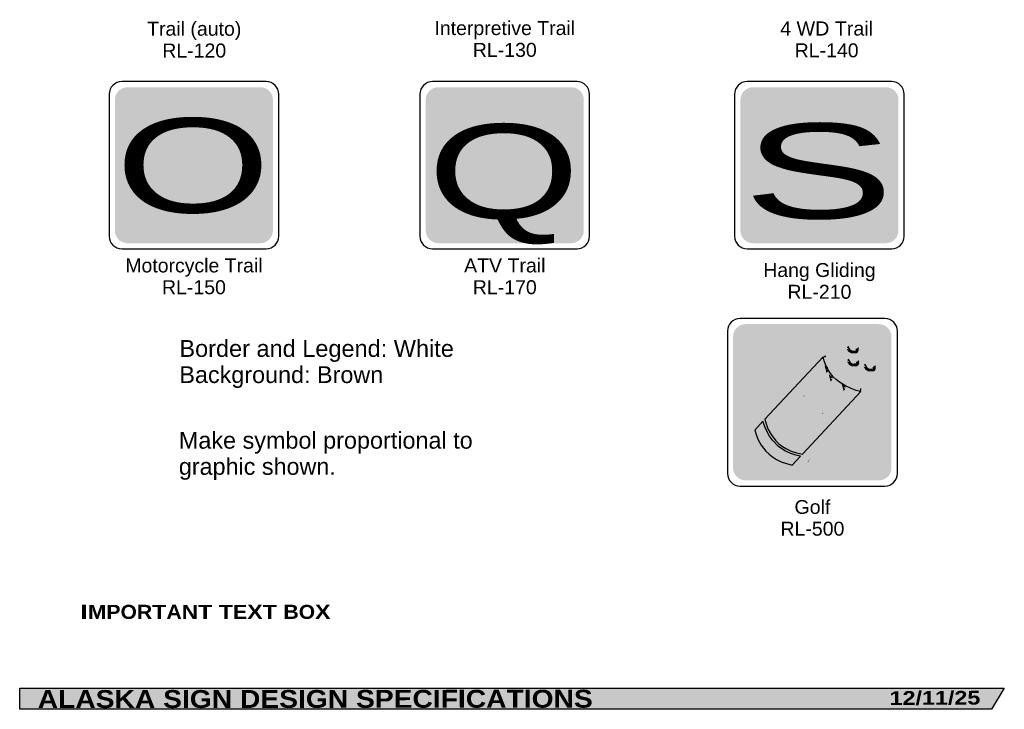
# Model space of a CAD drawing. Header units: feet. Extents: x 0.6 to 7.7, y 0 to 10.3.
# Tile 1 of 19: x 0.6 to 7.7, y 0 to 5. Entities that reach past the tile are written whole.
import ezdxf
from ezdxf.enums import TextEntityAlignment as Align

# ---------------------------------------------------------------- set-up
doc = ezdxf.new("R2010")
doc.units = ezdxf.units.FT
doc.header["$MEASUREMENT"] = 0
doc.layers.add('Sign', color=7, linetype='Continuous')
doc.styles.add('ARIAL', font='arial.ttf')
doc.styles.add('ARIAL BLACK B', font='ariblk.ttf')
doc.styles.add('ARIAL BLACK BI', font='ariblk.ttf')
doc.styles.add('FHWA SERIES RL', font='txt')

msp = doc.modelspace()

# ---------------------------------------------------------------- hatches: boundary and pattern name
at = {"layer": 'Sign', "true_color": 0x8e4700}
h = msp.add_hatch(color=34, dxfattribs=at)
edge = h.paths.add_edge_path(flags=0)
edge.add_spline(control_points=[(1.3867, 4.469), (1.3867, 4.469), (2.337, 4.469), (2.337, 4.469), (2.3865, 4.469), (2.4267, 4.4287), (2.4267, 4.3792), (2.4267, 4.3792), (2.4267, 3.4455), (2.4267, 3.4455), (2.4267, 3.396), (2.3865, 3.3558), (2.337, 3.3558), (2.337, 3.3558), (1.3867, 3.3558), (1.3867, 3.3558), (1.3371, 3.3558), (1.2969, 3.396), (1.2969, 3.4455), (1.2969, 3.4455), (1.2969, 4.3792), (1.2969, 4.3792), (1.2969, 4.4287), (1.3371, 4.469), (1.3867, 4.469)], knot_values=[0, 0, 0, 0, 1, 1, 1, 2, 2, 2, 3, 3, 3, 4, 4, 4, 5, 5, 5, 6, 6, 6, 7, 7, 7, 8, 8, 8, 8], degree=3, periodic=0)
h = msp.add_hatch(color=34, dxfattribs=at)
edge = h.paths.add_edge_path(flags=0)
edge.add_spline(control_points=[(3.6083, 4.469), (3.6083, 4.469), (4.5586, 4.469), (4.5586, 4.469), (4.6081, 4.469), (4.6483, 4.4287), (4.6483, 4.3792), (4.6483, 4.3792), (4.6483, 3.4455), (4.6483, 3.4455), (4.6483, 3.396), (4.6081, 3.3558), (4.5586, 3.3558), (4.5586, 3.3558), (3.6083, 3.3558), (3.6083, 3.3558), (3.5587, 3.3558), (3.5185, 3.396), (3.5185, 3.4455), (3.5185, 3.4455), (3.5185, 4.3792), (3.5185, 4.3792), (3.5185, 4.4287), (3.5587, 4.469), (3.6083, 4.469)], knot_values=[0, 0, 0, 0, 1, 1, 1, 2, 2, 2, 3, 3, 3, 4, 4, 4, 5, 5, 5, 6, 6, 6, 7, 7, 7, 8, 8, 8, 8], degree=3, periodic=0)
h = msp.add_hatch(color=34, dxfattribs=at)
edge = h.paths.add_edge_path(flags=0)
edge.add_spline(control_points=[(5.8571, 4.469), (5.8571, 4.469), (6.8074, 4.469), (6.8074, 4.469), (6.857, 4.469), (6.8972, 4.4287), (6.8972, 4.3792), (6.8972, 4.3792), (6.8972, 3.4455), (6.8972, 3.4455), (6.8972, 3.396), (6.857, 3.3558), (6.8074, 3.3558), (6.8074, 3.3558), (5.8571, 3.3558), (5.8571, 3.3558), (5.8076, 3.3558), (5.7674, 3.396), (5.7674, 3.4455), (5.7674, 3.4455), (5.7674, 4.3792), (5.7674, 4.3792), (5.7674, 4.4287), (5.8076, 4.469), (5.8571, 4.469)], knot_values=[0, 0, 0, 0, 1, 1, 1, 2, 2, 2, 3, 3, 3, 4, 4, 4, 5, 5, 5, 6, 6, 6, 7, 7, 7, 8, 8, 8, 8], degree=3, periodic=0)
at = {"layer": 'Sign', "true_color": 0xffffff}
for points in [[(6.5541, 4.3104), (6.5689, 4.2956)], [(6.5562, 4.2175), (6.571, 4.2026)], [(6.6745, 4.1816), (6.6893, 4.1667)], [(6.5013, 3.6893), (6.4802, 3.6935)], [(6.374, 2.4818), (6.3887, 2.467), (6.5175, 2.6044), (6.5028, 2.6192)], [(6.5429, 2.5981), (6.5281, 2.6129), (6.3803, 2.4565), (6.3951, 2.4417)], [(6.3824, 2.4755), (6.5112, 2.6129), (6.5133, 2.615), (6.5176, 2.6192), (6.526, 2.6255), (6.5387, 2.6319), (6.545, 2.634), (6.5514, 2.6361), (6.5598, 2.634), (6.5683, 2.634), (6.5767, 2.6298), (6.5809, 2.6277), (6.5851, 2.6234), (6.5936, 2.615), (6.602, 2.6065), (6.6042, 2.6002), (6.6042, 2.5938), (6.6042, 2.5875), (6.5999, 2.5833), (6.5999, 2.5812), (6.5957, 2.579), (6.5936, 2.5769), (6.5873, 2.5769), (6.5767, 2.579), (6.5725, 2.579), (6.5661, 2.579), (6.5619, 2.5812), (6.5556, 2.5833), (6.5471, 2.5875), (6.5408, 2.5959), (6.5366, 2.6065), (6.3887, 2.4501)], [(6.5028, 2.6192), (6.5113, 2.6276), (6.5345, 2.6403), (6.5514, 2.6467), (6.5725, 2.6424), (6.5894, 2.6319), (6.5999, 2.6234), (6.6105, 2.6128), (6.5936, 2.6001), (6.5852, 2.6086), (6.5767, 2.6149), (6.564, 2.6234), (6.5514, 2.6255), (6.5429, 2.6213), (6.5239, 2.6107), (6.5176, 2.6044)], [(6.545, 2.6128), (6.5387, 2.6234), (6.5282, 2.6128), (6.5429, 2.598), (6.5282, 2.6001)], [(6.5767, 2.5684), (6.5704, 2.5684), (6.5577, 2.5705), (6.5387, 2.5811), (6.5282, 2.6002), (6.545, 2.6129), (6.5535, 2.5959), (6.5661, 2.5896), (6.5746, 2.5875), (6.5767, 2.5875)], [(6.6126, 2.6065), (6.6126, 2.5896), (6.6063, 2.5748), (6.5978, 2.5684), (6.5767, 2.5684), (6.5767, 2.5896), (6.5915, 2.5875), (6.5915, 2.5896), (6.5915, 2.5896), (6.5915, 2.6044)], [(6.6105, 2.6129), (6.6126, 2.6107), (6.6126, 2.6065), (6.5915, 2.6044), (6.5936, 2.6001)], [(6.3591, 2.5453), (5.943, 2.0995), (5.9451, 2.091), (5.9515, 2.0656), (5.9578, 2.0487), (5.9663, 2.0297), (5.9747, 2.0107), (5.9874, 1.9896), (6.0022, 1.9663), (6.0212, 1.9452), (6.0317, 1.9347), (6.0423, 1.9241), (6.055, 1.9135), (6.0676, 1.9051), (6.0824, 1.8966), (6.0972, 1.8861), (6.1141, 1.8797), (6.131, 1.8713), (6.15, 1.8649), (6.169, 1.8586), (6.1902, 1.8544), (6.2113, 1.8501), (6.6274, 2.2959), (6.6189, 2.2981), (6.5957, 2.3044), (6.5788, 2.3086), (6.5598, 2.315), (6.5408, 2.3255), (6.5197, 2.3361), (6.4964, 2.3488), (6.4753, 2.3636), (6.4647, 2.372), (6.4542, 2.3805), (6.4436, 2.391), (6.4331, 2.4016), (6.4225, 2.4143), (6.4119, 2.4248), (6.395, 2.4523), (6.3866, 2.4671), (6.3781, 2.4819), (6.3718, 2.4988), (6.3655, 2.5157)], [(6.3507, 2.5325), (6.357, 2.5431), (6.3676, 2.5516), (6.3802, 2.5537), (6.3802, 2.5431), (6.3697, 2.541), (6.3655, 2.5368), (6.3592, 2.5262)], [(6.3803, 2.5537), (6.4162, 2.5368), (6.4817, 2.4967), (6.5218, 2.465), (6.5619, 2.4248), (6.5999, 2.3783), (6.6316, 2.3213), (6.6232, 2.3149), (6.5915, 2.372), (6.5535, 2.4185), (6.5155, 2.4565), (6.4753, 2.4882), (6.4099, 2.5284), (6.3782, 2.5431)], [(6.3802, 2.5537), (6.3782, 2.5431), (6.3802, 2.5431)], [(6.412, 2.4121), (6.5133, 2.5199), (6.5155, 2.522), (6.5218, 2.5284), (6.5302, 2.5347), (6.5408, 2.541), (6.5471, 2.5431), (6.5556, 2.5431), (6.5619, 2.5431), (6.5704, 2.541), (6.5788, 2.5389), (6.583, 2.5347), (6.5873, 2.5326), (6.5957, 2.5241), (6.6042, 2.5136), (6.6063, 2.5093), (6.6063, 2.503), (6.6063, 2.4966), (6.6042, 2.4924), (6.602, 2.4882), (6.5999, 2.4882), (6.5957, 2.4861), (6.5915, 2.4861), (6.5788, 2.4861), (6.5746, 2.4861), (6.5704, 2.4882), (6.564, 2.4882), (6.5577, 2.4924), (6.5514, 2.4966), (6.545, 2.5051), (6.5387, 2.5157), (6.4183, 2.3889)], [(6.5049, 2.5262), (6.5155, 2.5368), (6.5366, 2.5495), (6.5556, 2.5537), (6.5746, 2.5495), (6.5936, 2.541), (6.6021, 2.5304), (6.6126, 2.5199), (6.5957, 2.5072), (6.5873, 2.5156), (6.5809, 2.5241), (6.5662, 2.5304), (6.5556, 2.5326), (6.545, 2.5304), (6.5281, 2.5199), (6.5197, 2.5114)], [(6.5767, 2.5896), (6.5767, 2.5875), (6.5767, 2.5684)], [(6.3718, 2.4713), (6.3697, 2.4776), (6.3739, 2.4819), (6.3887, 2.467), (6.3908, 2.4776)], [(6.3782, 2.4459), (6.3971, 2.4522), (6.3908, 2.4777), (6.3718, 2.4713)], [(6.4035, 2.4184), (6.4183, 2.4036), (6.5197, 2.5115), (6.5049, 2.5262)], [(6.545, 2.5072), (6.5302, 2.522), (6.4099, 2.3952), (6.4246, 2.3804)], [(6.4944, 2.3529), (6.5091, 2.3382), (6.638, 2.4755), (6.6232, 2.4903)], [(6.6633, 2.4713), (6.6485, 2.4861), (6.5028, 2.3276), (6.5176, 2.3128)], [(6.5049, 2.3466), (6.6316, 2.484), (6.6337, 2.4861), (6.6401, 2.4924), (6.6485, 2.4988), (6.6591, 2.5051), (6.6654, 2.5072), (6.6739, 2.5072), (6.6802, 2.5072), (6.6887, 2.5051), (6.6971, 2.5009), (6.7013, 2.4988), (6.7056, 2.4967), (6.714, 2.4882), (6.7225, 2.4776), (6.7246, 2.4713), (6.7246, 2.4671), (6.7246, 2.4607), (6.7225, 2.4544), (6.7203, 2.4523), (6.7182, 2.4502), (6.714, 2.4502), (6.7098, 2.4481), (6.6971, 2.4502), (6.6929, 2.4502), (6.6887, 2.4502), (6.6823, 2.4523), (6.676, 2.4544), (6.6697, 2.4607), (6.6633, 2.4692), (6.657, 2.4798), (6.5113, 2.3213)], [(6.5471, 2.522), (6.5408, 2.5326), (6.5303, 2.522), (6.545, 2.5072), (6.5303, 2.5093)], [(6.5788, 2.4776), (6.5725, 2.4755), (6.5598, 2.4776), (6.5429, 2.4882), (6.5303, 2.5093), (6.5472, 2.522), (6.5577, 2.503), (6.5683, 2.4966), (6.5767, 2.4945), (6.5788, 2.4966)], [(6.6147, 2.5136), (6.6168, 2.4966), (6.6105, 2.4839), (6.6021, 2.4776), (6.5789, 2.4776), (6.5789, 2.4988), (6.5957, 2.4966), (6.5957, 2.4988), (6.5957, 2.4966), (6.5936, 2.5115)], [(6.5789, 2.4988), (6.5789, 2.4967), (6.5789, 2.4776)], [(6.6126, 2.5199), (6.6147, 2.5178), (6.6147, 2.5135), (6.5936, 2.5114), (6.5957, 2.5072)], [(6.6232, 2.4903), (6.6338, 2.5009), (6.6549, 2.5136), (6.6739, 2.5178), (6.6929, 2.5136), (6.7119, 2.5051), (6.7203, 2.4945), (6.7309, 2.4839), (6.714, 2.4712), (6.7056, 2.4797), (6.6992, 2.4882), (6.6844, 2.4945), (6.6739, 2.4966), (6.6633, 2.4945), (6.6464, 2.4839), (6.638, 2.4755)], [(6.6654, 2.4861), (6.6591, 2.4967), (6.6486, 2.4861), (6.6633, 2.4712), (6.6486, 2.4734)], [(6.6971, 2.4396), (6.6908, 2.4396), (6.6781, 2.4417), (6.6612, 2.4523), (6.6486, 2.4734), (6.6654, 2.4861), (6.676, 2.4671), (6.6865, 2.4607), (6.695, 2.4586), (6.6971, 2.4586)], [(6.733, 2.4777), (6.7351, 2.4607), (6.7288, 2.4459), (6.7204, 2.4396), (6.6971, 2.4396), (6.6971, 2.4607), (6.714, 2.4586), (6.714, 2.4607), (6.714, 2.4607), (6.7119, 2.4755)], [(6.7309, 2.484), (6.733, 2.4819), (6.733, 2.4776), (6.7119, 2.4755), (6.714, 2.4712)], [(6.395, 2.4417), (6.3824, 2.429), (6.3782, 2.4459), (6.3971, 2.4523), (6.3803, 2.4565)], [(6.4014, 2.4079), (6.3993, 2.4143), (6.4035, 2.4185), (6.4183, 2.4036), (6.4204, 2.4143)], [(6.4077, 2.3846), (6.4267, 2.391), (6.4204, 2.4143), (6.4014, 2.4079)], [(6.4246, 2.3804), (6.412, 2.3677), (6.4077, 2.3847), (6.4267, 2.391), (6.4099, 2.3953)], [(6.6971, 2.4608), (6.6971, 2.4586), (6.6971, 2.4396)], [(6.4922, 2.3424), (6.4901, 2.3488), (6.4943, 2.353), (6.5091, 2.3382), (6.5112, 2.3488)], [(6.5007, 2.317), (6.5197, 2.3234), (6.5112, 2.3488), (6.4922, 2.3424)], [(6.5176, 2.3128), (6.5049, 2.3001), (6.5007, 2.3171), (6.5197, 2.3234), (6.5028, 2.3277)], [(6.6316, 2.3192), (6.6316, 2.3107), (6.6295, 2.298), (6.6232, 2.2875), (6.6148, 2.2938), (6.6211, 2.3044), (6.6211, 2.3107), (6.6211, 2.3192)], [(6.6316, 2.3213), (6.6316, 2.3192), (6.6211, 2.3192), (6.6232, 2.3149)], [(6.5366, 2.2072), (6.4986, 2.1248), (6.4669, 2.0551), (6.4584, 2.0255), (6.45, 1.998), (6.4289, 2.0022), (6.4373, 2.0297), (6.4479, 2.0635), (6.4795, 2.1333), (6.5176, 2.2157)], [(6.1965, 1.8332), (6.188, 1.8354), (6.1775, 1.8375), (6.1627, 1.8417), (6.1458, 1.8459), (6.1268, 1.8544), (6.1078, 1.8628), (6.0972, 1.8671), (6.0845, 1.8734), (6.0634, 1.8882), (6.0402, 1.9051), (6.0169, 1.9262), (6.0064, 1.9368), (5.9958, 1.9495), (5.9853, 1.9621), (5.9768, 1.9769), (5.9662, 1.9917), (5.9578, 2.0086), (5.9536, 2.0171), (5.9494, 2.0255), (5.943, 2.0446), (5.9346, 2.0636), (5.9303, 2.0847), (5.8712, 2.0213), (5.8733, 2.0129), (5.8797, 1.9896), (5.886, 1.9727), (5.8923, 1.9537), (5.9029, 1.9347), (5.9156, 1.9135), (5.9325, 1.8924), (5.9494, 1.8713), (5.9599, 1.8607), (5.9726, 1.8502), (5.9831, 1.8396), (5.9979, 1.8311), (6.0106, 1.8206), (6.0254, 1.8121), (6.0423, 1.8037), (6.0592, 1.7952), (6.0782, 1.7889), (6.0972, 1.7825), (6.1162, 1.7762), (6.1373, 1.772)], [(6.45, 1.9981), (6.4309, 1.9326), (6.4141, 1.8945), (6.395, 1.8586), (6.3845, 1.8396), (6.3676, 1.8227), (6.3401, 1.7994), (6.3211, 1.791), (6.2979, 1.7889), (6.2768, 1.7889), (6.2535, 1.7952), (6.2599, 1.8142), (6.281, 1.8079), (6.2979, 1.8079), (6.3127, 1.81), (6.3275, 1.8163), (6.3528, 1.8375), (6.3676, 1.8523), (6.376, 1.8671), (6.395, 1.903), (6.4119, 1.941), (6.4288, 2.0023)], [(6.2493, 1.7973), (6.2282, 1.829), (6.2155, 1.8544), (6.2155, 1.8734), (6.2197, 1.8861), (6.2387, 1.8777), (6.2345, 1.8671), (6.2345, 1.8607), (6.2451, 1.8417), (6.2641, 1.8121)], [(6.2535, 1.7952), (6.2493, 1.7952), (6.2493, 1.7973), (6.2641, 1.8122), (6.2599, 1.8143)]]:
    msp.add_hatch(color=7, dxfattribs=at).paths.add_polyline_path(points, flags=0)
at = {"layer": 'Sign', "true_color": 0x8e4700}
h = msp.add_hatch(color=34, dxfattribs=at)
edge = h.paths.add_edge_path(flags=0)
edge.add_spline(control_points=[(5.8048, 2.7777), (5.8048, 2.7777), (6.7571, 2.7777), (6.7571, 2.7777), (6.8068, 2.7777), (6.8471, 2.7373), (6.8471, 2.6877), (6.8471, 2.6877), (6.8471, 1.7521), (6.8471, 1.7521), (6.8471, 1.7024), (6.8068, 1.6621), (6.7571, 1.6621), (6.7571, 1.6621), (5.8048, 1.6621), (5.8048, 1.6621), (5.7552, 1.6621), (5.7149, 1.7024), (5.7149, 1.7521), (5.7149, 1.7521), (5.7149, 2.6877), (5.7149, 2.6877), (5.7149, 2.7373), (5.7552, 2.7777), (5.8048, 2.7777)], knot_values=[0, 0, 0, 0, 1, 1, 1, 2, 2, 2, 3, 3, 3, 4, 4, 4, 5, 5, 5, 6, 6, 6, 7, 7, 7, 8, 8, 8, 8], degree=3, periodic=0)
at = {"layer": 'Sign', "true_color": 0x773b00}
for points in [[(6.319, 2.503), (6.3254, 2.4713), (6.3401, 2.4354), (6.3507, 2.4185), (6.3634, 2.3973), (6.3972, 2.353), (6.4162, 2.334), (6.4436, 2.3149), (6.4732, 2.2959), (6.5049, 2.279), (6.545, 2.2642), (6.5873, 2.2537), (6.5851, 2.2431), (6.5429, 2.2537), (6.5028, 2.2684), (6.4669, 2.2875), (6.4373, 2.3065), (6.4098, 2.3255), (6.3887, 2.3466), (6.3549, 2.391), (6.3423, 2.4121), (6.3296, 2.4333), (6.3148, 2.4692), (6.3085, 2.5009)], [(6.2197, 2.2684), (6.2261, 2.26), (6.3549, 2.3974), (6.3486, 2.4058)], [(6.4838, 2.2727), (6.4563, 2.2642), (6.4267, 2.2621), (6.3993, 2.2642), (6.3824, 2.2684), (6.3676, 2.2748), (6.357, 2.2832), (6.3465, 2.298), (6.3402, 2.3171), (6.338, 2.3403), (6.3444, 2.4016), (6.3528, 2.3974), (6.3465, 2.3403), (6.3486, 2.3213), (6.3549, 2.3044), (6.3634, 2.2917), (6.3739, 2.2832), (6.3866, 2.2769), (6.3993, 2.2727), (6.4267, 2.2706), (6.4521, 2.2727), (6.4795, 2.2811)], [(6.3549, 2.1375), (6.3359, 2.1417), (6.2958, 2.1586), (6.2725, 2.1734), (6.2514, 2.1945), (6.2324, 2.2241), (6.2261, 2.2431), (6.2197, 2.2622), (6.2282, 2.2664), (6.2345, 2.2474), (6.2409, 2.2305), (6.2578, 2.203), (6.2789, 2.1818), (6.3021, 2.167), (6.3401, 2.1501), (6.3591, 2.1459)], [(6.488, 2.2748), (6.4795, 2.2812), (6.3528, 2.1438), (6.3613, 2.1375)]]:
    msp.add_hatch(color=36, dxfattribs=at).paths.add_polyline_path(points, flags=0)
at = {"layer": 'Sign', "true_color": 0x000000}
for points in [[(6.2197, 2.2621), (6.2176, 2.2664), (6.2197, 2.2685), (6.226, 2.26), (6.2282, 2.2664)], [(6.3612, 2.1375), (6.3612, 2.1353), (6.3549, 2.1375), (6.3591, 2.146), (6.3528, 2.1438)], [(0.6166, 0.1778), (7.6535, 0.1778), (7.5625, 0.0279), (0.6168, 0.0279)]]:
    msp.add_hatch(color=18, dxfattribs=at).paths.add_polyline_path(points, flags=0)

# ---------------------------------------------------------------- linework, layer by layer
at = {"layer": 'Sign', "color": 7, "lineweight": -3, "true_color": 0xffffff}
for points in [[(6.3591, 2.5453), (5.943, 2.0995), (5.9515, 2.0656), (5.9641, 2.0297), (5.9874, 1.9896), (6.0212, 1.9452), (6.0423, 1.9241), (6.0676, 1.9051), (6.0972, 1.8882), (6.131, 1.8713), (6.169, 1.8586), (6.2113, 1.8501), (6.6274, 2.2959), (6.5957, 2.3044), (6.5598, 2.3171), (6.5197, 2.3361), (6.4753, 2.3636), (6.4521, 2.3826), (6.431, 2.4016), (6.4119, 2.4248), (6.395, 2.4523), (6.3781, 2.4819), (6.3655, 2.5157)], [(6.1965, 1.8354), (6.1627, 1.8417), (6.1268, 1.8544), (6.0845, 1.8734), (6.0402, 1.9051), (5.9958, 1.9495), (5.9747, 1.9769), (5.9578, 2.0086), (5.9409, 2.0446), (5.9282, 2.0847), (5.8712, 2.0213), (5.8797, 1.9896), (5.8923, 1.9558), (5.9029, 1.9347), (5.9156, 1.9135), (5.9325, 1.8924), (5.9494, 1.8713), (5.9726, 1.8502), (5.9979, 1.8311), (6.0254, 1.8121), (6.0592, 1.7952), (6.0972, 1.7825), (6.1373, 1.772)]]:
    msp.add_lwpolyline(points, close=True, dxfattribs=at)
at = {"layer": 'Sign', "color": 250, "lineweight": -3, "true_color": 0x1f1a17}
msp.add_lwpolyline([(0.6166, 0.1778), (7.6535, 0.1778), (7.5625, 0.0279), (0.6168, 0.0279)], close=True, dxfattribs=at)
at = {"layer": 'Sign', "color": 18, "lineweight": -3, "true_color": 0x000000}
for points in [[(1.3456, 4.509), (1.3456, 4.509), (2.3781, 4.509), (2.3781, 4.509), (2.4276, 4.509), (2.4678, 4.4688), (2.4678, 4.4193), (2.4678, 4.4193), (2.4678, 3.4055), (2.4678, 3.4055), (2.4678, 3.3559), (2.4276, 3.3157), (2.3781, 3.3157), (2.3781, 3.3157), (1.3456, 3.3157), (1.3456, 3.3157), (1.296, 3.3157), (1.2558, 3.3559), (1.2558, 3.4055), (1.2558, 3.4055), (1.2558, 4.4193), (1.2558, 4.4193), (1.2558, 4.4688), (1.296, 4.509), (1.3456, 4.509)], [(3.5672, 4.509), (3.5672, 4.509), (4.5997, 4.509), (4.5997, 4.509), (4.6492, 4.509), (4.6895, 4.4688), (4.6895, 4.4193), (4.6895, 4.4193), (4.6895, 3.4055), (4.6895, 3.4055), (4.6895, 3.3559), (4.6492, 3.3157), (4.5997, 3.3157), (4.5997, 3.3157), (3.5672, 3.3157), (3.5672, 3.3157), (3.5176, 3.3157), (3.4774, 3.3559), (3.4774, 3.4055), (3.4774, 3.4055), (3.4774, 4.4193), (3.4774, 4.4193), (3.4774, 4.4688), (3.5176, 4.509), (3.5672, 4.509)], [(5.816, 4.509), (5.816, 4.509), (6.8485, 4.509), (6.8485, 4.509), (6.8981, 4.509), (6.9383, 4.4688), (6.9383, 4.4193), (6.9383, 4.4193), (6.9383, 3.4055), (6.9383, 3.4055), (6.9383, 3.3559), (6.8981, 3.3157), (6.8485, 3.3157), (6.8485, 3.3157), (5.816, 3.3157), (5.816, 3.3157), (5.7665, 3.3157), (5.7263, 3.3559), (5.7263, 3.4055), (5.7263, 3.4055), (5.7263, 4.4193), (5.7263, 4.4193), (5.7263, 4.4688), (5.7665, 4.509), (5.816, 4.509)], [(5.7647, 2.8178), (5.7647, 2.8178), (6.7994, 2.8178), (6.7994, 2.8178), (6.849, 2.8178), (6.8893, 2.7775), (6.8893, 2.7278), (6.8893, 2.7278), (6.8893, 1.7119), (6.8893, 1.7119), (6.8893, 1.6623), (6.849, 1.622), (6.7994, 1.622), (6.7994, 1.622), (5.7647, 1.622), (5.7647, 1.622), (5.7151, 1.622), (5.6748, 1.6623), (5.6748, 1.7119), (5.6748, 1.7119), (5.6748, 2.7278), (5.6748, 2.7278), (5.6748, 2.7775), (5.7151, 2.8178), (5.7647, 2.8178)]]:
    msp.add_open_spline(points, degree=3, knots=[0, 0, 0, 0, 1, 1, 1, 2, 2, 2, 3, 3, 3, 4, 4, 4, 5, 5, 5, 6, 6, 6, 7, 7, 7, 8, 8, 8, 8], dxfattribs=at)

# ---------------------------------------------------------------- texts
at = {"layer": 'Sign', "color": 18, "true_color": 0x000000, "style": 'ARIAL'}
for s, height, p, p2 in [('Trail (auto)', 0.099739, (1.5271, 4.8369), (2.2007, 4.8369)), ('Interpretive Trail', 0.099631, (3.5807, 4.8417), (4.5862, 4.8417)), ('4 WD Trail', 0.10064, (6.0516, 4.8383), (6.7155, 4.8383)), ('RL-120', 0.09973, (1.6354, 4.6814), (2.0923, 4.6814)), ('RL-130', 0.09973, (3.855, 4.6861), (4.3119, 4.6861)), ('RL-140', 0.09973, (6.1551, 4.6827), (6.6121, 4.6827)), ('Motorcycle Trail', 0.099467, (1.3715, 3.147), (2.3521, 3.147)), ('ATV Trail', 0.09997, (3.7925, 3.147), (4.3744, 3.147)), ('Hang Gliding', 0.099398, (5.9309, 3.1143), (6.7337, 3.1143)), ('RL-150', 0.09973, (1.6333, 2.9915), (2.0903, 2.9915)), ('RL-170', 0.09973, (3.855, 2.9915), (4.3119, 2.9915)), ('RL-210', 0.09973, (6.1038, 2.9587), (6.5607, 2.9587)), ('Border and Legend: White', 0.120281, (1.758, 2.5439), (3.7197, 2.5439)), ('Background: Brown', 0.11948, (1.758, 2.3573), (3.2147, 2.3573)), ('Make symbol proportional to', 0.119669, (1.7542, 1.8886), (3.8542, 1.8886)), ('graphic shown.', 0.119373, (1.7542, 1.7019), (2.8759, 1.7019)), ('Golf', 0.09843, (6.1536, 1.423), (6.4105, 1.423)), ('RL-500', 0.09973, (6.0536, 1.2675), (6.5105, 1.2675))]:
    msp.add_text(s, height=height, dxfattribs=at).set_placement(p, p2, align=Align.ALIGNED)
at = {"layer": 'Sign', "color": 7, "true_color": 0xffffff}
for s, height, style, p, p2 in [('S', 0.6775, 'FHWA SERIES RL', (5.7837, 3.5322), (6.867, 3.5322)), ('O', 0.6738, 'FHWA SERIES RL', (1.2976, 3.5738), (2.4122, 3.5738)), ('Q', 0.6729, 'FHWA SERIES RL', (3.5296, 3.5322), (4.6234, 3.5322)), ('I', 0.1022, 'ARIAL BLACK B', (1.0485, 0.6731), (1.104, 0.6731)), ('M', 0.1001, 'ARIAL BLACK B', (1.104, 0.6731), (1.236, 0.6731)), ('P', 0.1005, 'ARIAL BLACK B', (1.236, 0.6731), (1.3374, 0.6731)), ('O', 0.1003, 'ARIAL BLACK B', (1.3374, 0.6731), (1.454, 0.6731)), ('R', 0.1007, 'ARIAL BLACK B', (1.454, 0.6731), (1.5638, 0.6731)), ('T', 0.1005, 'ARIAL BLACK B', (1.5638, 0.6731), (1.6652, 0.6731)), ('A', 0.1006, 'ARIAL BLACK B', (1.6652, 0.6731), (1.7749, 0.6731)), ('N', 0.1003, 'ARIAL BLACK B', (1.7749, 0.6731), (1.8915, 0.6731)), ('T', 0.1005, 'ARIAL BLACK B', (1.8915, 0.6731), (1.9929, 0.6731)), ('T', 0.1005, 'ARIAL BLACK B', (2.0402, 0.6731), (2.1415, 0.6731)), ('E', 0.1005, 'ARIAL BLACK B', (2.1415, 0.6731), (2.2429, 0.6731)), ('X', 0.1007, 'ARIAL BLACK B', (2.2429, 0.6731), (2.3527, 0.6731)), ('T', 0.1005, 'ARIAL BLACK B', (2.3527, 0.6731), (2.454, 0.6731)), ('B', 0.101, 'ARIAL BLACK B', (2.5013, 0.6731), (2.611, 0.6731)), ('O', 0.1003, 'ARIAL BLACK B', (2.611, 0.6731), (2.7277, 0.6731)), ('X', 0.1007, 'ARIAL BLACK B', (2.7277, 0.6731), (2.8374, 0.6731))]:
    msp.add_text(s, height=height, dxfattribs=dict(at, style=style)).set_placement(p, p2, align=Align.ALIGNED)
at = {"layer": 'Sign', "color": 7, "true_color": 0xffffff, "style": 'ARIAL BLACK BI'}
for s, height, rotation, p, p2 in [('ALASKA SIGN DESIGN SPECIFICATIONS', 0.127953, 0.0441, (0.7454, 0.0366), (4.7124, 0.0396)), ('12/11/25', 0.09823, 0.26624, (6.8338, 0.0587), (7.4825, 0.0617))]:
    msp.add_text(s, height=height, rotation=rotation, dxfattribs=at).set_placement(p, p2, align=Align.ALIGNED)

doc.saveas('drawing.dxf')
